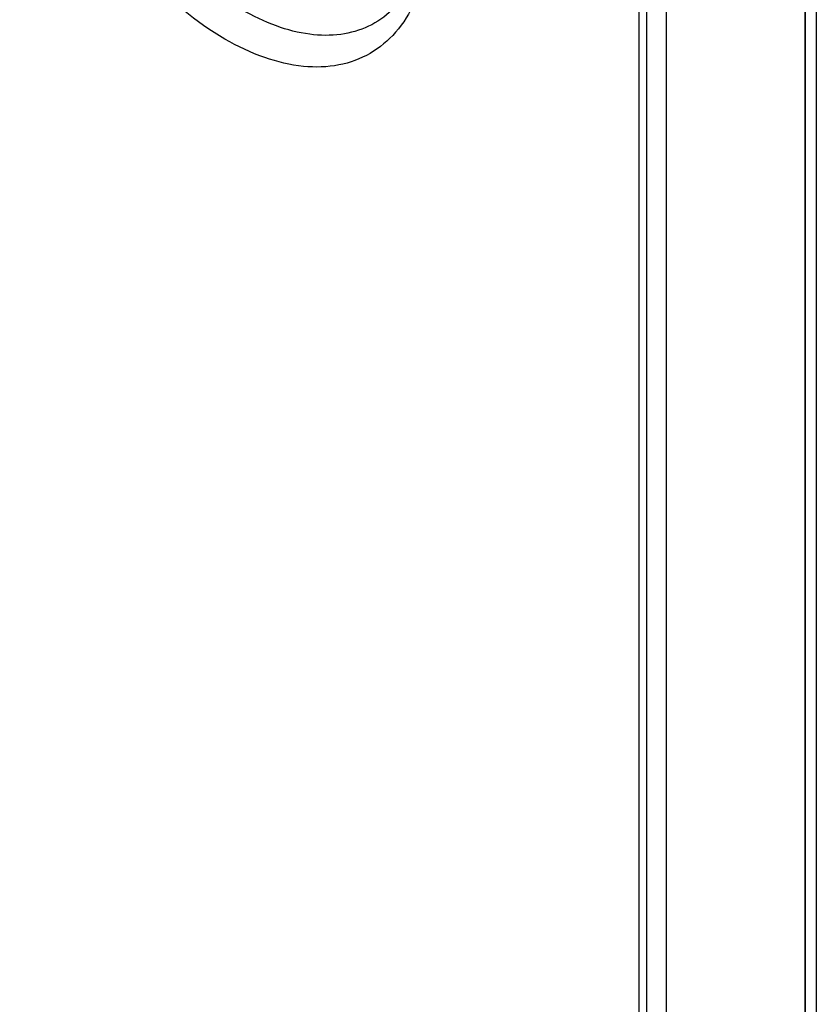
# Model space of a CAD drawing. Header units: millimetres. Extents: x 0 to 841, y 0 to 594.
# Tile 106 of 126: x 713 to 735, y 426 to 454. Entities that reach past the tile are written whole.
import ezdxf

# ---------------------------------------------------------------- set-up
doc = ezdxf.new("R2010")
doc.units = ezdxf.units.MM
doc.header["$LTSCALE"] = 46.255
for name, color, linetype in [('CHAMFERS', 7, 'CONTINUOUS'), ('CURVES', 7, 'CONTINUOUS'), ('ROUNDS', 7, 'CONTINUOUS')]:
    doc.layers.add(name, color=color, linetype=linetype)

msp = doc.modelspace()

# ---------------------------------------------------------------- linework, layer by layer
at = {"layer": 'CHAMFERS', "color": 7, "linetype": 'CONTINUOUS'}
for points, knots in [([(718.7351, 453.5597), (717.9145, 454.0334), (716.3615, 455.3405), (714.5487, 457.8173), (713.3104, 460.6266), (712.8798, 463.0371), (713.017, 464.7737), (713.3363, 465.8561), (713.8737, 466.7347), (714.6198, 467.3623), (715.5363, 467.6947), (716.566, 467.7209), (717.6626, 467.456), (718.3761, 467.1166), (718.7349, 466.9095)], [0, 0, 0, 0, 0.1382442, 0.2913957, 0.444542, 0.5827926, 0.6432473, 0.6973286, 0.7459713, 0.7914, 0.8368306, 0.8854733, 0.9395585, 1, 1, 1, 1]), ([(724.5157, 456.8969), (724.5156, 456.4826), (724.453, 455.6949), (724.1338, 454.6128), (723.5963, 453.7342), (722.8502, 453.1067), (721.9337, 452.7744), (720.904, 452.7482), (719.8074, 453.0132), (719.0938, 453.3526), (718.7351, 453.5597)], [0, 0, 0, 0, 0.1449002, 0.2745243, 0.3911135, 0.5000004, 0.6088934, 0.7254868, 0.8551256, 1, 1, 1, 1]), ([(724.4915, 456.8807), (724.4621, 456.5421), (724.3528, 455.901), (724.0027, 455.0357), (723.4786, 454.3491), (722.7944, 453.8772), (721.9838, 453.6473), (721.0879, 453.662), (720.14, 453.9103), (719.5226, 454.2073), (719.2124, 454.3864)], [0, 0, 0, 0, 0.1395694, 0.2651589, 0.379838, 0.4892389, 0.6005268, 0.7202663, 0.8528749, 1, 1, 1, 1])]:
    msp.add_open_spline(points, degree=3, knots=knots, dxfattribs=at)
at = {"layer": 'CURVES', "color": 40, "linetype": 'CONTINUOUS'}
msp.add_line((735.0764, 395.5257), (735.0764, 472.8897), dxfattribs=at)
at = {"layer": 'ROUNDS', "color": 7, "linetype": 'CONTINUOUS'}
for p, q in [((730.6145, 475.9929), (730.6145, 397.201)), ((730.4065, 397.3211), (730.4065, 475.7047)), ((731.176, 396.8768), (731.176, 475.2595))]:
    msp.add_line(p, q, dxfattribs=at)
at = {"layer": 'ROUNDS', "color": 9, "linetype": 'CONTINUOUS'}
for p, q in [((735.0764, 472.8897), (735.0764, 395.5257)), ((735.394, 472.8724), (735.394, 395.5085))]:
    msp.add_line(p, q, dxfattribs=at)

doc.saveas('drawing.dxf')
